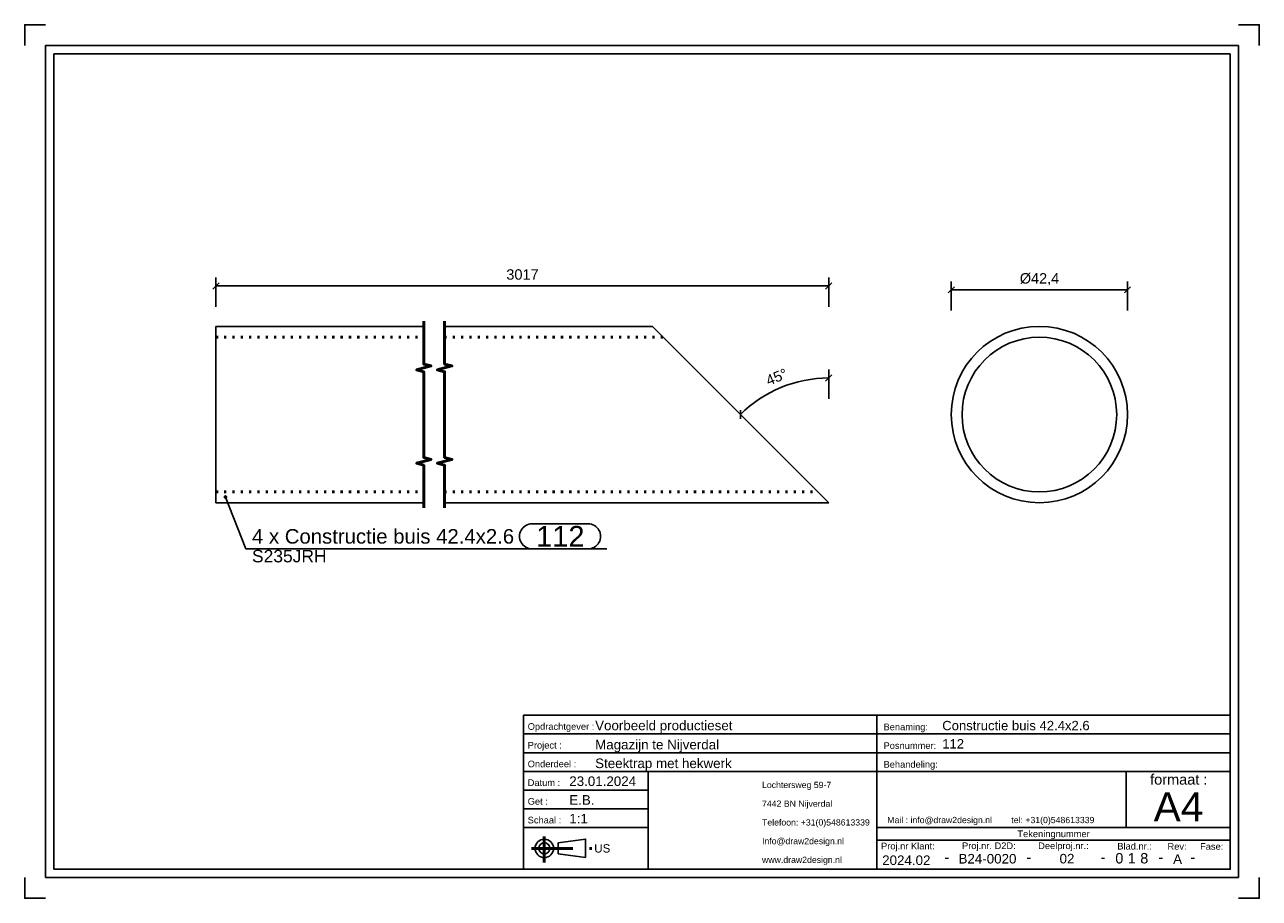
# Model space of a CAD drawing. Header units: millimetres. Extents: x 333 to 630, y -432 to -222.
import ezdxf
from ezdxf.enums import TextEntityAlignment as Align

# ---------------------------------------------------------------- set-up
doc = ezdxf.new("R2010")
doc.units = ezdxf.units.MM
doc.linetypes.add('DOT', pattern=[2, 0.5, -1.5])
doc.linetypes.add('STRICHPUNKT2', pattern=[18.5, 10, -4, 0.5, -4])
doc.layers.get('0').update_dxf_attribs({"linetype": 'CONTINUOUS'})
for name, color, linetype in [('DIM49', 4, 'CONTINUOUS'), ('TXT_ALL', 7, 'CONTINUOUS'), ('TXT_DIM49', 2, 'CONTINUOUS'), ('TXT_YELLOW', 2, 'CONTINUOUS')]:
    doc.layers.add(name, color=color, linetype=linetype)
doc.layers.add('LE_ALL', color=7, linetype='CONTINUOUS', lineweight=50)
doc.styles.add('ARIAL', font='arial.ttf')

# ---------------------------------------------------------------- blocks, each defined once
blk = doc.blocks.new('TFIELD_00005', base_point=(510.45, -422.55))
at = {"layer": 'TXT_YELLOW', "style": 'ARIAL'}
for s, p in [('Lochtersweg 59-7', (510.45, -404.55)), ('7442 BN Nijverdal', (510.45, -409.05)), ('Telefoon: +31(0)548613339', (510.45, -413.55)), ('Info@draw2design.nl', (510.45, -418.05)), ('www.draw2design.nl', (510.45, -422.55))]:
    blk.add_text(s, height=1.5, dxfattribs=at).set_placement(p, align=Align.MIDDLE_LEFT)
blk = doc.blocks.new('FLEX_00004', base_point=(523.26, -424.8))
blk.add_blockref('TFIELD_00005', (510.45, -422.55))
blk = doc.blocks.new('D2D_00003', base_point=(483.32, -422.94))
blk.add_blockref('FLEX_00004', (523.26, -424.8))
blk = doc.blocks.new('TFIELD_00007', base_point=(604.66, -409.8))
at = {"layer": 'TXT_YELLOW', "style": 'ARIAL'}
blk.add_text('A4', height=7, dxfattribs=at).set_placement((604.66, -409.8), align=Align.MIDDLE_LEFT)
blk = doc.blocks.new('FLEX_00006', base_point=(610.58, -414.8))
blk.add_blockref('TFIELD_00007', (604.66, -409.8))
blk = doc.blocks.new('TFIELD_00010', base_point=(540.58, -412.98))
at = {"layer": 'TXT_YELLOW', "style": 'ARIAL'}
blk.add_text('Mail : info@draw2design.nl        tel: +31(0)548613339', height=1.5, dxfattribs=at).set_placement((540.58, -412.98), align=Align.MIDDLE_LEFT)
blk = doc.blocks.new('FLEX_00009', base_point=(540.58, -414.23))
blk.add_blockref('TFIELD_00010', (540.58, -412.98))
blk = doc.blocks.new('DRAW2DESIGNLOGO_00008', base_point=(540.51, -411.31))
blk.add_blockref('FLEX_00009', (540.58, -414.23))
blk = doc.blocks.new('TFIELD_00014', base_point=(470.08, -419.8))
at = {"layer": 'TXT_YELLOW', "style": 'ARIAL'}
blk.add_text('US', height=2, dxfattribs=at).set_placement((470.08, -419.8), align=Align.MIDDLE_LEFT)
blk = doc.blocks.new('FLEX_00013', base_point=(470.08, -419.8))
blk.add_blockref('TFIELD_00014', (470.08, -419.8))
blk = doc.blocks.new('US_00012', base_point=(459.41, -419.8))
blk.add_line((461.43, -421.13), (467.99, -422.02))
blk.add_lwpolyline([(461.43, -421.13), (461.43, -418.46), (467.99, -417.57), (467.99, -422.02)])
for radius in [2.22, 1.33]:
    blk.add_circle((458.08, -419.8), radius)
at = {"layer": 'LE_ALL', "color": 1, "linetype": 'STRICHPUNKT2'}
for p, q in [((458.08, -416.98), (458.08, -423.2)), ((454.97, -419.8), (469.84, -419.8))]:
    blk.add_line(p, q, dxfattribs=at)
blk.add_blockref('FLEX_00013', (470.08, -419.8))
blk = doc.blocks.new('SCHRIFE_00016', base_point=(464.08, -404.8))
for p, q in [((453.08, -387.8), (538.08, -387.8)), ((538.08, -387.8), (623.08, -387.8)), ((538.08, -424.8), (538.08, -387.8)), ((623.08, -387.8), (623.08, -424.8)), ((453.08, -392.3), (538.08, -392.3)), ((538.08, -392.3), (623.08, -392.3)), ((453.08, -396.8), (538.08, -396.8)), ((538.08, -396.8), (623.08, -396.8)), ((453.08, -401.3), (623.08, -401.3)), ((483.08, -401.3), (483.08, -424.8)), ((598.08, -401.3), (598.08, -414.8)), ((483.08, -405.8), (453.08, -405.8)), ((483.08, -410.3), (453.08, -410.3)), ((483.08, -414.8), (453.08, -414.8)), ((623.08, -414.8), (538.08, -414.8)), ((623.08, -417.8), (538.08, -417.8))]:
    blk.add_line(p, q)
blk.add_lwpolyline([(623.08, -424.8), (453.08, -424.8), (453.08, -387.8)])
at = {"layer": 'TXT_YELLOW', "style": 'ARIAL'}
for s, height, p in [('Voorbeeld productieset', 2.3, (470.3, -391.4)), ('Constructie buis 42.4x2.6', 2.25, (553.8, -391.4)), ('Magazijn te Nijverdal', 2.3, (470.3, -396)), ('112', 2.25, (553.8, -395.79)), ('Steektrap met hekwerk', 2.3, (470.3, -400.5)), ('23.01.2024', 2.3, (464.08, -404.8)), ('E.B.', 2.3, (464.08, -409.3)), ('1:1', 2.3, (464.08, -413.8))]:
    blk.add_text(s, height=height, dxfattribs=at).set_placement(p)
for s, height, p in [('2024.02', 2.3, (545.16, -423.8)), ('B24-0020', 2.3, (564.68, -423.44)), ('02', 2.3, (583.81, -423.42)), ('A', 2.3, (610.42, -423.53)), ('-', 2.5, (554.9, -423.14)), ('-', 2.5, (574.65, -423.14)), ('-', 2.5, (592.48, -423.14)), ('-', 2.5, (606.41, -423.14)), ('-', 2.5, (614.07, -423.14))]:
    blk.add_text(s, height=height, dxfattribs=at).set_placement(p, align=Align.CENTER)
blk = doc.blocks.new('TFIELD_00020', base_point=(601.43, -422.17))
at = {"layer": 'TXT_ALL', "style": 'ARIAL'}
blk.add_text('8', height=2.5, dxfattribs=at).set_placement((601.43, -422.17), align=Align.MIDDLE_LEFT)
blk = doc.blocks.new('8_00019')
blk.add_blockref('TFIELD_00020', (601.43, -422.17))
blk = doc.blocks.new('TELLER1_00018')
blk.add_blockref('8_00019', (0, 0))
blk = doc.blocks.new('TFIELD_00023', base_point=(598.43, -422.17))
at = {"layer": 'TXT_ALL', "style": 'ARIAL'}
blk.add_text('1', height=2.5, dxfattribs=at).set_placement((598.43, -422.17), align=Align.MIDDLE_LEFT)
blk = doc.blocks.new('1_00022')
blk.add_blockref('TFIELD_00023', (598.43, -422.17))
blk = doc.blocks.new('TELLER2_00021')
blk.add_blockref('1_00022', (0, 0))
blk = doc.blocks.new('TFIELD_00026', base_point=(595.43, -422.17))
at = {"layer": 'TXT_ALL', "style": 'ARIAL'}
blk.add_text('0', height=2.5, dxfattribs=at).set_placement((595.43, -422.17), align=Align.MIDDLE_LEFT)
blk = doc.blocks.new('0_00025')
blk.add_blockref('TFIELD_00026', (595.43, -422.17))
blk = doc.blocks.new('TELLER3_00024')
blk.add_blockref('0_00025', (0, 0))
blk = doc.blocks.new('NL_00027', base_point=(454.08, -391.3))
at = {"layer": 'TXT_ALL', "color": 1, "style": 'ARIAL'}
blk.add_text('Tekeningnummer', height=1.6, dxfattribs=at).set_placement((580.58, -416.3), align=Align.MIDDLE_CENTER)
at = {"layer": 'TXT_YELLOW', "style": 'ARIAL'}
for s, p in [('Opdrachtgever :', (454.08, -391.3)), ('Benaming:', (539.68, -391.4)), ('Project :', (454.08, -395.8)), ('Posnummer:', (539.68, -395.9)), ('Onderdeel :', (454.08, -400.3)), ('Behandeling:', (539.68, -400.4)), ('Datum :', (454.08, -404.8)), ('Get :', (454.08, -409.3)), ('Schaal :', (454.08, -413.8)), ('Proj.nr Klant:', (539.08, -420.04)), ('Proj.nr. D2D:', (558.56, -419.97)), ('Deelproj.nr.:', (576.88, -419.97)), ('Blad.nr.:', (595.92, -420.08)), ('Rev:', (607.99, -420.13)), ('Fase:', (615.83, -420.13))]:
    blk.add_text(s, height=1.6, dxfattribs=at).set_placement(p)
blk.add_text('formaat :', height=2.5, dxfattribs=at).set_placement((610.7, -404.48), align=Align.CENTER)
blk = doc.blocks.new('SCHRIFE_00015')
for name, p in [('SCHRIFE_00016', (464.08, -404.8)), ('NL_00027', (454.08, -391.3)), ('TELLER3_00024', (0, 0)), ('TELLER2_00021', (0, 0)), ('TELLER1_00018', (0, 0))]:
    blk.add_blockref(name, p)
blk = doc.blocks.new('DINA4Q_00002', base_point=(623.08, -228.8))
for p, q in [((625.08, -226.8), (625.08, -426.8)), ((340.08, -424.8), (340.08, -228.8)), ((340.08, -228.8), (623.08, -228.8)), ((338.08, -426.8), (625.08, -426.8))]:
    blk.add_line(p, q)
for points in [[(333.08, -226.8), (333.08, -221.8), (338.08, -221.8)], [(625.08, -221.8), (630.08, -221.8), (630.08, -226.8)], [(338.08, -426.8), (338.08, -226.8), (625.08, -226.8)], [(623.08, -228.8), (623.08, -424.8), (340.08, -424.8)], [(333.08, -426.8), (333.08, -431.8), (338.08, -431.8)], [(625.08, -431.8), (630.08, -431.8), (630.08, -426.8)]]:
    blk.add_lwpolyline(points)
for name, p in [('SCHRIFE_00015', (0, 0)), ('D2D_00003', (483.32, -422.94)), ('FLEX_00006', (610.58, -414.8)), ('DRAW2DESIGNLOGO_00008', (540.51, -411.31)), ('US_00012', (459.41, -419.8))]:
    blk.add_blockref(name, p)
blk = doc.blocks.new('_ZBL0012_00001')
blk.add_blockref('DINA4Q_00002', (623.08, -228.8))
blk = doc.blocks.new('_D1', base_point=(512.02, -308.62))
at = {"layer": 'DIM49', "color": 1}
for p, q in [((526.48, -311.72), (526.48, -304.72)), ((525.75, -307.49), (527.22, -305.96)), ((505.29, -314.45), (505.25, -316.57))]:
    blk.add_line(p, q, dxfattribs=at)
blk.add_ellipse((526.48, -336.72), major_axis=(30, 0), ratio=1, start_param=1.570796, end_param=2.356194, dxfattribs=at)
at = {"layer": 'TXT_DIM49', "style": 'ARIAL'}
for s, p in [('45', (512.02, -308.62)), ('°', (515.56, -307.15))]:
    blk.add_text(s, height=2.5, rotation=22.5001, dxfattribs=at).set_placement(p)
blk = doc.blocks.new('_D2', base_point=(448.94, -283.09))
at = {"layer": 'DIM49', "color": 1}
for p, q in [((379.83, -283.84), (378.33, -285.34)), ((379.08, -289.59), (379.08, -282.59)), ((526.48, -284.59), (379.08, -284.59)), ((525.73, -285.34), (527.23, -283.84)), ((526.48, -289.59), (526.48, -282.59))]:
    blk.add_line(p, q, dxfattribs=at)
at = {"layer": 'TXT_DIM49', "style": 'ARIAL'}
blk.add_text('3017', height=2.5, dxfattribs=at).set_placement((448.94, -283.09))
blk = doc.blocks.new('SHAPE_00048', base_point=(381.38, -335.34))
at = {"layer": 'DIM49', "color": 3}
for p, q in [((381.12, -335.3), (381.64, -335.3)), ((381.17, -335.5), (381.59, -335.5)), ((381.49, -335.1), (381.27, -335.1)), ((381.38, -335.34), (386.26, -347.79)), ((455.1, -341.79), (468.62, -341.79)), ((386.26, -347.79), (473.12, -347.79)), ((468.62, -347.79), (455.1, -347.79))]:
    blk.add_line(p, q, dxfattribs=at)
blk.add_lwpolyline([(381.22, -335.13), (381.17, -335.17), (381.14, -335.23), (381.12, -335.3), (381.12, -335.37), (381.13, -335.43), (381.17, -335.5), (381.21, -335.54), (381.27, -335.58), (381.34, -335.6), (381.41, -335.6), (381.47, -335.58), (381.53, -335.55), (381.58, -335.5), (381.62, -335.44), (381.64, -335.38), (381.64, -335.31), (381.62, -335.24), (381.59, -335.18), (381.54, -335.13), (381.48, -335.1), (381.42, -335.08), (381.35, -335.08), (381.28, -335.09)], close=True, dxfattribs=at)
for centre, start_param, end_param in [((455.1, -344.79), 1.570796, 4.712389), ((468.62, -344.79), 4.712389, 7.853982)]:
    blk.add_ellipse(centre, major_axis=(3, 0), ratio=1, start_param=start_param, end_param=end_param, dxfattribs=at)
at = {"layer": 'TXT_DIM49', "style": 'ARIAL'}
for s, height, p in [('4 x Constructie buis 42.4x2.6', 3.5, (387.76, -344.79)), ('112', 5, (456.1, -344.79)), ('S235JRH', 3, (387.76, -349.54))]:
    blk.add_text(s, height=height, dxfattribs=at).set_placement(p, align=Align.MIDDLE_LEFT)
blk = doc.blocks.new('Constructie buis 42.4x2.6_00034', base_point=(434.08, -334.12))
for p, q in [((379.08, -294.32), (429.08, -294.32)), ((379.08, -294.32), (379.08, -336.72)), ((434.08, -294.32), (484.08, -294.32)), ((526.48, -336.72), (484.08, -294.32)), ((379.08, -336.72), (429.08, -336.72)), ((434.08, -336.72), (526.48, -336.72))]:
    blk.add_line(p, q)
at = {"layer": 'LE_ALL', "color": 3, "linetype": 'DOT'}
for p, q in [((379.08, -296.92), (429.08, -296.92)), ((434.08, -296.92), (486.68, -296.92)), ((379.08, -334.12), (429.08, -334.12)), ((434.08, -334.12), (523.88, -334.12))]:
    blk.add_line(p, q, dxfattribs=at)
for name, p in [('_D2', (448.94, -283.09)), ('_D1', (512.02, -308.62)), ('SHAPE_00048', (381.38, -335.34))]:
    blk.add_blockref(name, p)
blk = doc.blocks.new('Constructie buis 42.4x2.6_00033')
blk.add_blockref('Constructie buis 42.4x2.6_00034', (434.08, -334.12))
blk = doc.blocks.new('Hekwerk verdieping_00032')
blk.add_blockref('Constructie buis 42.4x2.6_00033', (0, 0))
blk = doc.blocks.new('Smits Agro_00031')
blk.add_blockref('Hekwerk verdieping_00032', (0, 0))
blk = doc.blocks.new('Nijverdal_00030')
blk.add_blockref('Smits Agro_00031', (0, 0))
blk = doc.blocks.new('_A3D0022_00029')
blk.add_blockref('Nijverdal_00030', (0, 0))
blk = doc.blocks.new('_SHORTEN_00035', base_point=(429.08, -337.97))
at = {"layer": 'LE_ALL', "color": 4}
for points in [[(429.08, -337.97), (429.08, -327.68), (427.33, -327.22), (430.83, -326.28), (429.08, -325.81), (429.08, -305.23), (427.33, -304.77), (430.83, -303.83), (429.08, -303.36), (429.08, -293.07)], [(434.08, -337.97), (434.08, -327.68), (432.33, -327.22), (435.83, -326.28), (434.08, -325.81), (434.08, -305.23), (432.33, -304.77), (435.83, -303.83), (434.08, -303.36), (434.08, -293.07)]]:
    blk.add_lwpolyline(points, dxfattribs=at)
blk = doc.blocks.new('_ANS0022_00028')
for name, p in [('_A3D0022_00029', (0, 0)), ('_SHORTEN_00035', (429.08, -337.97))]:
    blk.add_blockref(name, p)
blk = doc.blocks.new('_D3', base_point=(572.46, -284.02))
at = {"layer": 'DIM49', "color": 1}
for p, q in [((556.72, -284.77), (555.22, -286.27)), ((555.97, -290.52), (555.97, -283.52)), ((597.62, -286.27), (599.12, -284.77)), ((598.37, -290.52), (598.37, -283.52)), ((555.97, -285.52), (598.37, -285.52))]:
    blk.add_line(p, q, dxfattribs=at)
at = {"layer": 'TXT_DIM49', "style": 'ARIAL'}
for s, p in [('Ø', (572.46, -284.02)), ('42,4', (575.15, -284.02))]:
    blk.add_text(s, height=2.5, dxfattribs=at).set_placement(p)
blk = doc.blocks.new('Constructie buis 42.4x2.6_00042', base_point=(594.7, -309.31))
for radius in [21.2, 18.6]:
    blk.add_circle((577.17, -315.52), radius)
blk.add_blockref('_D3', (572.46, -284.02))
blk = doc.blocks.new('Constructie buis 42.4x2.6_00041')
blk.add_blockref('Constructie buis 42.4x2.6_00042', (594.7, -309.31))
blk = doc.blocks.new('Hekwerk verdieping_00040')
blk.add_blockref('Constructie buis 42.4x2.6_00041', (0, 0))
blk = doc.blocks.new('Smits Agro_00039')
blk.add_blockref('Hekwerk verdieping_00040', (0, 0))
blk = doc.blocks.new('Nijverdal_00038')
blk.add_blockref('Smits Agro_00039', (0, 0))
blk = doc.blocks.new('_A3D0042_00037')
blk.add_blockref('Nijverdal_00038', (0, 0))
blk = doc.blocks.new('_ANS0042_00036')
blk.add_blockref('_A3D0042_00037', (0, 0))

msp = doc.modelspace()

# ---------------------------------------------------------------- block references
for name in ['_ZBL0012_00001', '_ANS0022_00028', '_ANS0042_00036']:
    msp.add_blockref(name, (0, 0))

doc.saveas('drawing.dxf')
